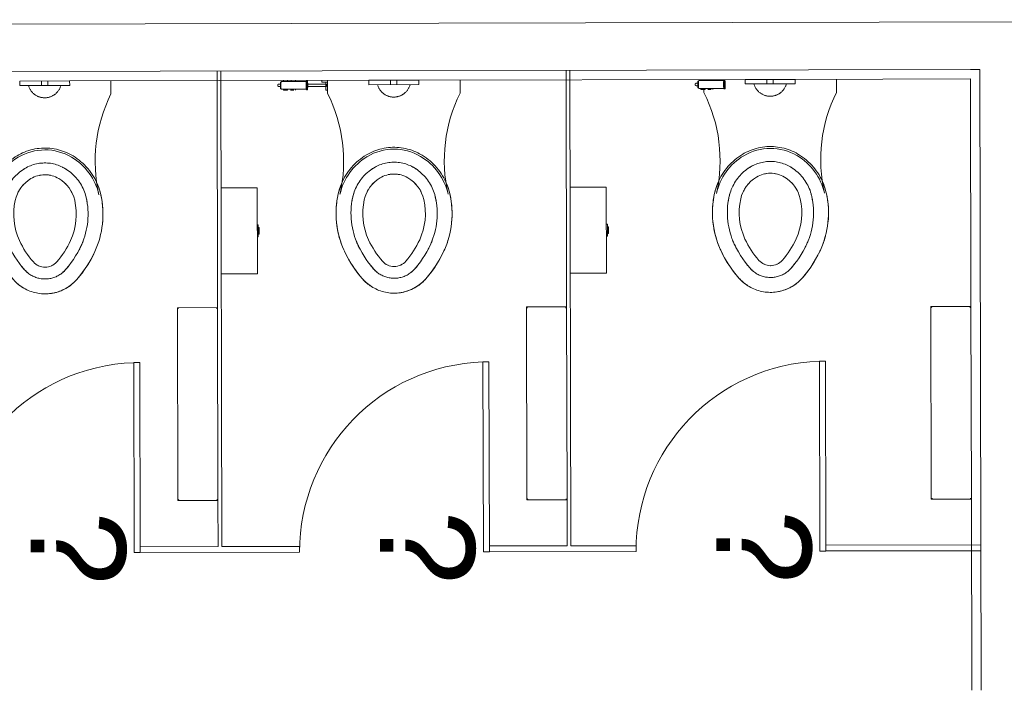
# Model space of a CAD drawing. Header units: millimetres. Extents: x 365044 to 878822, y -384447 to -241456.
# Tile 59 of 65: x 862195 to 865308, y -327222 to -325102. Entities that reach past the tile are written whole.
import ezdxf

# ---------------------------------------------------------------- set-up
doc = ezdxf.new("R2010")
doc.units = ezdxf.units.MM
for name, color, linetype, lineweight in [('A-DOOR-____-IDEN', 31, 'Continuous', 9), ('A-DOOR-____-MCUT', 31, 'Continuous', 18), ('A-DOOR-____-OTLN', 31, 'Continuous', 9), ('A-WALL-____-MCUT', 95, 'Continuous', 18), ('A-WALL-____-MCUT-1', 113, 'Continuous', 9), ('P-SANR-FIXT-OTLN', 6, 'Continuous', 9)]:
    doc.layers.add(name, color=color, linetype=linetype, lineweight=lineweight)
doc.styles.add('arial', font='arial.ttf')

# ---------------------------------------------------------------- blocks, each defined once
blk = doc.blocks.new('TMN2_Partition Wall Door - 600x2100 HPL Toilet Internal-13146693-Level 0 - ARRIVALS - T2 - ARRIVALS FORECOURT')
at = {"layer": 'A-DOOR-____-MCUT'}
for p, q in [((-300, 9.5), (-300, -591)), ((-281, 9.5), (-281, -591)), ((-300, -591), (-281, -591))]:
    blk.add_line(p, q, dxfattribs=at)
blk.add_arc((-300, 9), 600, 271.8147, 360, dxfattribs=at)
at = {"layer": 'A-DOOR-____-OTLN'}
blk.add_line((-300, 9.5), (-281, 9.5), dxfattribs=at)
blk = doc.blocks.new('TA02_TOILET PAPER DISPENSER - TA02-V17-Level 0 - ARRIVALS - T2 - ARRIVALS FORECOURT')
at = {"layer": 'P-SANR-FIXT-OTLN'}
for p, q in [((21665787.4, 29944472.5), (21665787.7, 29944359.7)), ((21666059.1, 29944360.3), (21666058.9, 29944473)), ((21665787.7, 29944359.7), (21665787.7, 29944358.2)), ((21666059.1, 29944358.7), (21665787.7, 29944358.2)), ((21665904.3, 29944358.4), (21665904.4, 29944355.2)), ((21665942.5, 29944355.3), (21665904.4, 29944355.2)), ((21665904.4, 29944355.2), (21665905, 29944355.2)), ((21665912.8, 29944355.2), (21665912.8, 29944352.1)), ((21665912.8, 29944352.1), (21665915.9, 29944352.1)), ((21665934, 29944352.1), (21665912.8, 29944352.1)), ((21665930.9, 29944352.1), (21665934, 29944352.1)), ((21665934, 29944352.1), (21665934, 29944355.3)), ((21665942.5, 29944355.3), (21665942.4, 29944358.5)), ((21666059.1, 29944358.7), (21666059.1, 29944360.3))]:
    blk.add_line(p, q, dxfattribs=at)
blk.add_ellipse((21665923.4, 29944355.3), major_axis=(19, 0), ratio=0.000001, start_param=0.795265, end_param=6.545025, dxfattribs=at)
blk = doc.blocks.new('TA15_HEALTH FAUCET - TA15_HEALTH FAUCET-15474484-Level 0 - ARRIVALS - T2 - ARRIVALS FORECOURT')
at = {"layer": 'P-SANR-FIXT-OTLN'}
for p, q in [((-106, -26.5), (-103.3, -26.5)), ((-103.3, -20), (-101.5, -20)), ((-103.3, -20), (-103.3, -41)), ((-21.3, -18), (-100.9, -18)), ((-94, -15), (-94, -18)), ((-81, -15), (-81, -18.1)), ((-69, -15), (-69, -18.2)), ((-56, -18), (-56, -15)), ((-18.3, -16.5), (-21.3, -16.5)), ((-103.3, -34.5), (-106, -34.5)), ((-101.5, -41), (-103.3, -41)), ((-100.9, -43), (-21.3, -43)), ((-94, -43), (-94, -46)), ((-81, -42.9), (-81, -46)), ((-69, -42.8), (-69, -46)), ((-56, -46), (-56, -43)), ((-21.3, -44.5), (-18.3, -44.5))]:
    blk.add_line(p, q, dxfattribs=at)
at = {"layer": 'P-SANR-FIXT-OTLN', "flags": 128}
for points in [[(-112.1, -30.5), (-112.1, -30.3), (-112, -30.2), (-112, -30), (-112, -29.9), (-112, -29.7), (-111.9, -29.6), (-111.9, -29.4), (-111.9, -29.2), (-111.8, -29.1), (-111.7, -29), (-111.7, -28.8), (-111.6, -28.7), (-111.5, -28.5), (-111.5, -28.4), (-111.4, -28.3), (-111.3, -28.1), (-111.2, -28), (-111.1, -27.9), (-111, -27.8), (-110.9, -27.6), (-110.7, -27.5), (-110.6, -27.4), (-110.5, -27.3), (-110.4, -27.2), (-110.2, -27.2), (-110.1, -27.1), (-110, -27), (-109.8, -26.9), (-109.7, -26.9), (-109.5, -26.8), (-109.4, -26.7), (-109.2, -26.7), (-109.1, -26.6), (-108.9, -26.6), (-108.8, -26.6), (-108.6, -26.6), (-108.4, -26.5), (-108.3, -26.5), (-108.1, -26.5), (-108.1, -26.5)], [(-108.1, -34.5), (-108.2, -34.5), (-108.4, -34.5), (-108.6, -34.4), (-108.7, -34.4), (-108.9, -34.4), (-109, -34.4), (-109.2, -34.3), (-109.3, -34.3), (-109.5, -34.2), (-109.6, -34.2), (-109.8, -34.1), (-109.9, -34), (-110.1, -34), (-110.2, -33.9), (-110.3, -33.8), (-110.5, -33.7), (-110.6, -33.6), (-110.7, -33.5), (-110.8, -33.4), (-110.9, -33.3), (-111, -33.2), (-111.1, -33), (-111.2, -32.9), (-111.3, -32.8), (-111.4, -32.6), (-111.5, -32.5), (-111.6, -32.4), (-111.7, -32.2), (-111.7, -32.1), (-111.8, -31.9), (-111.8, -31.8), (-111.9, -31.6), (-111.9, -31.5), (-112, -31.3), (-112, -31.2), (-112, -31), (-112, -30.9), (-112.1, -30.7), (-112.1, -30.5), (-112.1, -30.5)], [(-106, -26.5), (-106.7, -26.5), (-107.2, -26.5), (-107.7, -26.5), (-107.9, -26.5), (-108.1, -26.5), (-108.1, -26.5)], [(-108.1, -26.5), (-108, -26.5), (-107.8, -26.5), (-107.5, -26.5), (-107, -26.5), (-106.4, -26.5), (-105.6, -26.5), (-104.7, -26.5), (-103.7, -26.5)], [(-103.1, -34.5), (-104.2, -34.5), (-105.2, -34.5), (-106, -34.5), (-106.7, -34.5), (-107.2, -34.5), (-107.6, -34.5), (-107.9, -34.5), (-108.1, -34.5), (-108.1, -34.5)], [(-108.1, -34.5), (-108, -34.5), (-107.8, -34.5), (-107.5, -34.5), (-107, -34.5), (-106.4, -34.5), (-106, -34.5)]]:
    blk.add_lwpolyline(points, dxfattribs=at)
at = {"layer": 'P-SANR-FIXT-OTLN'}
for centre, major_axis, ratio, start_param, end_param in [((-100.9, -30.5), (0, 12.5), 0.087156, 0, 3.141593), ((-21.3, -30.5), (0, 14), 0.087156, 0, 3.141593), ((-21.3, -30.5), (0, 12.5), 0.087156, 0, 0.261799), ((-21.3, -30.5), (0, 14), 0.087156, 5.759587, 6.283185), ((-21.3, -30.5), (0, 12.5), 0.087156, 6.021386, 6.283185), ((-18.3, -30.5), (0, 14), 0.087156, 0, 3.141593), ((-18.3, -30.5), (0, 14), 0.087156, 3.141593, 6.283185), ((-75, -46), (-19, 0), 0.000001, 5.033678, 6.679122), ((-75, -46), (19, 0), 0.000001, 0.785398, 1.414195), ((-21.3, -30.5), (0, 12.5), 0.087156, 2.879793, 3.141593), ((-21.3, -30.5), (0, 14), 0.087156, 3.141593, 3.665191), ((-21.3, -30.5), (0, 12.5), 0.087156, 3.141593, 3.403392)]:
    blk.add_ellipse(centre, major_axis=major_axis, ratio=ratio, start_param=start_param, end_param=end_param, dxfattribs=at)
blk = doc.blocks.new('TA15_HEALTH FAUCET - TA15_HEALTH FAUCET-V20-Level 0 - ARRIVALS - T2 - ARRIVALS FORECOURT')
at = {"layer": 'P-SANR-FIXT-OTLN'}
for p, q in [((-106, -26.5), (-103.3, -26.5)), ((-103.3, -20), (-101.5, -20)), ((-103.3, -20), (-103.3, -41)), ((-21.3, -18), (-100.9, -18)), ((-94, -15), (-94, -18)), ((-81, -15), (-81, -18.1)), ((-69, -15), (-69, -18.2)), ((-56, -18), (-56, -15)), ((-18.3, -16.5), (-21.3, -16.5)), ((27.1, -15), (27.1, -21)), ((45.5, -21), (27.1, -21)), ((27.1, -21), (27.8, -21)), ((40.5, -21), (40.5, -46)), ((-103.3, -34.5), (-106, -34.5)), ((-101.5, -41), (-103.3, -41)), ((-100.9, -43), (-21.3, -43)), ((-94, -43), (-94, -46)), ((-81, -42.9), (-81, -46)), ((-69, -42.8), (-69, -46)), ((-56, -46), (-56, -43)), ((-21.3, -44.5), (-18.3, -44.5)), ((44.9, -46), (40.5, -46)), ((40.5, -46), (40.7, -46))]:
    blk.add_line(p, q, dxfattribs=at)
at = {"layer": 'P-SANR-FIXT-OTLN', "flags": 128}
for points in [[(-112.1, -30.5), (-112.1, -30.3), (-112, -30.2), (-112, -30), (-112, -29.9), (-112, -29.7), (-111.9, -29.6), (-111.9, -29.4), (-111.9, -29.2), (-111.8, -29.1), (-111.7, -29), (-111.7, -28.8), (-111.6, -28.7), (-111.5, -28.5), (-111.5, -28.4), (-111.4, -28.3), (-111.3, -28.1), (-111.2, -28), (-111.1, -27.9), (-111, -27.8), (-110.9, -27.6), (-110.7, -27.5), (-110.6, -27.4), (-110.5, -27.3), (-110.4, -27.2), (-110.2, -27.2), (-110.1, -27.1), (-110, -27), (-109.8, -26.9), (-109.7, -26.9), (-109.5, -26.8), (-109.4, -26.7), (-109.2, -26.7), (-109.1, -26.6), (-108.9, -26.6), (-108.8, -26.6), (-108.6, -26.6), (-108.4, -26.5), (-108.3, -26.5), (-108.1, -26.5), (-108.1, -26.5)], [(-108.1, -34.5), (-108.2, -34.5), (-108.4, -34.5), (-108.6, -34.4), (-108.7, -34.4), (-108.9, -34.4), (-109, -34.4), (-109.2, -34.3), (-109.3, -34.3), (-109.5, -34.2), (-109.6, -34.2), (-109.8, -34.1), (-109.9, -34), (-110.1, -34), (-110.2, -33.9), (-110.3, -33.8), (-110.5, -33.7), (-110.6, -33.6), (-110.7, -33.5), (-110.8, -33.4), (-110.9, -33.3), (-111, -33.2), (-111.1, -33), (-111.2, -32.9), (-111.3, -32.8), (-111.4, -32.6), (-111.5, -32.5), (-111.6, -32.4), (-111.7, -32.2), (-111.7, -32.1), (-111.8, -31.9), (-111.8, -31.8), (-111.9, -31.6), (-111.9, -31.5), (-112, -31.3), (-112, -31.2), (-112, -31), (-112, -30.9), (-112.1, -30.7), (-112.1, -30.5), (-112.1, -30.5)], [(-106, -26.5), (-106.7, -26.5), (-107.2, -26.5), (-107.7, -26.5), (-107.9, -26.5), (-108.1, -26.5), (-108.1, -26.5)], [(-108.1, -26.5), (-108, -26.5), (-107.8, -26.5), (-107.5, -26.5), (-107, -26.5), (-106.4, -26.5), (-105.6, -26.5), (-104.7, -26.5), (-103.7, -26.5)], [(-17.2, -26.5), (-16, -26.5), (-12.6, -26.5), (-9.1, -26.5), (-5.8, -26.5), (-2.4, -26.5), (1, -26.5), (4.3, -26.5), (7.5, -26.5), (10.7, -26.5), (13.9, -26.5), (17, -26.5), (20, -26.5), (23, -26.5), (25.9, -26.5), (28.7, -26.5), (31.5, -26.5), (34.1, -26.5), (36.7, -26.5), (39.2, -26.5), (40.8, -26.5)], [(41.6, -30.5), (41.7, -30.3), (41.7, -30.2), (41.7, -30), (41.7, -29.9), (41.7, -29.7), (41.8, -29.6), (41.8, -29.4), (41.9, -29.2), (41.9, -29.1), (42, -29), (42, -28.8), (42.1, -28.7), (42.2, -28.5), (42.3, -28.4), (42.3, -28.3), (42.4, -28.1), (42.5, -28), (42.6, -27.9), (42.7, -27.8), (42.9, -27.6), (43, -27.5), (43.1, -27.4), (43.2, -27.3), (43.3, -27.2), (43.5, -27.2), (43.6, -27.1), (43.8, -27), (43.9, -26.9), (44, -26.9), (44.2, -26.8), (44.3, -26.7), (44.5, -26.7), (44.6, -26.6), (44.8, -26.6), (45, -26.6), (45.1, -26.6), (45.3, -26.5), (45.4, -26.5)], [(45.5, -34.5), (45.3, -34.5), (45.2, -34.4), (45, -34.4), (44.8, -34.4), (44.7, -34.4), (44.5, -34.3), (44.4, -34.3), (44.2, -34.2), (44.1, -34.2), (43.9, -34.1), (43.8, -34), (43.7, -34), (43.5, -33.9), (43.4, -33.8), (43.3, -33.7), (43.1, -33.6), (43, -33.5), (42.9, -33.4), (42.8, -33.3), (42.7, -33.2), (42.6, -33), (42.5, -32.9), (42.4, -32.8), (42.3, -32.6), (42.2, -32.5), (42.1, -32.4), (42, -32.2), (42, -32.1), (41.9, -31.9), (41.9, -31.8), (41.8, -31.6), (41.8, -31.5), (41.7, -31.3), (41.7, -31.2), (41.7, -31), (41.7, -30.9), (41.7, -30.7), (41.6, -30.5), (41.6, -30.5)], [(-103.1, -34.5), (-104.2, -34.5), (-105.2, -34.5), (-106, -34.5), (-106.7, -34.5), (-107.2, -34.5), (-107.6, -34.5), (-107.9, -34.5), (-108.1, -34.5), (-108.1, -34.5)], [(-108.1, -34.5), (-108, -34.5), (-107.8, -34.5), (-107.5, -34.5), (-107, -34.5), (-106.4, -34.5), (-106, -34.5)], [(40.5, -34.5), (38.1, -34.5), (35.5, -34.5), (32.9, -34.5), (30.2, -34.5), (27.4, -34.5), (24.6, -34.5), (21.6, -34.5), (18.6, -34.5), (15.6, -34.5), (12.4, -34.5), (9.3, -34.5), (6, -34.5), (2.7, -34.5), (-0.6, -34.5), (-3.9, -34.5), (-7.3, -34.5), (-10.7, -34.5), (-14.1, -34.5), (-17.2, -34.5)]]:
    blk.add_lwpolyline(points, dxfattribs=at)
at = {"layer": 'P-SANR-FIXT-OTLN'}
for centre, major_axis, ratio, start_param, end_param in [((-100.9, -30.5), (0, 12.5), 0.087156, 0, 3.141593), ((-21.3, -30.5), (0, 14), 0.087156, 0, 3.141593), ((-21.3, -30.5), (0, 12.5), 0.087156, 0, 0.261799), ((-21.3, -30.5), (0, 14), 0.087156, 5.759587, 6.283185), ((-21.3, -30.5), (0, 12.5), 0.087156, 6.021386, 6.283185), ((-18.3, -30.5), (0, 14), 0.087156, 0, 3.141593), ((-18.3, -30.5), (0, 14), 0.087156, 3.141593, 6.283185), ((-75, -46), (-19, 0), 0.000001, 5.033678, 6.679122), ((-75, -46), (19, 0), 0.000001, 0.785398, 1.414195), ((-21.3, -30.5), (0, 12.5), 0.087156, 2.879793, 3.141593), ((-21.3, -30.5), (0, 14), 0.087156, 3.141593, 3.665191), ((-21.3, -30.5), (0, 12.5), 0.087156, 3.141593, 3.403392)]:
    blk.add_ellipse(centre, major_axis=major_axis, ratio=ratio, start_param=start_param, end_param=end_param, dxfattribs=at)
blk = doc.blocks.new('TA14_PURSE SHELF - TA14-4671989-Level 0 - ARRIVALS - T2 - ARRIVALS FORECOURT')
at = {"layer": 'P-SANR-FIXT-OTLN'}
for p, q in [((21656427.6, 29943343.2), (21655818, 29943342)), ((21655818, 29943342), (21655818.3, 29943215)), ((21656427.9, 29943216.2), (21656427.6, 29943343.2)), ((21655818.3, 29943215), (21656427.9, 29943216.2))]:
    blk.add_line(p, q, dxfattribs=at)
for points, knots in [([(21655821.2, 29943338.8), (21655820.9, 29943339.1), (21655820.5, 29943339.5), (21655820, 29943340), (21655819.7, 29943340.3), (21655819.5, 29943340.6), (21655819.2, 29943340.8), (21655819, 29943341), (21655818.8, 29943341.2), (21655818.7, 29943341.4), (21655818.5, 29943341.6), (21655818.3, 29943341.7), (21655818.1, 29943341.9), (21655818, 29943342), (21655818, 29943342)], [0, 0, 0, 0, 0.166667, 0.25, 0.333333, 0.375, 0.416667, 0.5, 0.541667, 0.583333, 0.666667, 0.75, 0.833333, 1, 1, 1, 1]), ([(21656424.5, 29943340.1), (21656424.8, 29943340.3), (21656425.2, 29943340.8), (21656425.7, 29943341.3), (21656426, 29943341.6), (21656426.2, 29943341.8), (21656426.5, 29943342.1), (21656426.7, 29943342.3), (21656426.9, 29943342.5), (21656427, 29943342.6), (21656427.2, 29943342.8), (21656427.4, 29943343), (21656427.6, 29943343.2), (21656427.6, 29943343.2), (21656427.6, 29943343.2)], [0, 0, 0, 0, 0.166667, 0.25, 0.333333, 0.375, 0.416667, 0.5, 0.541667, 0.583333, 0.666667, 0.75, 0.833333, 1, 1, 1, 1]), ([(21655821.5, 29943218.1), (21655821.2, 29943217.9), (21655820.8, 29943217.5), (21655820.3, 29943216.9), (21655819.9, 29943216.6), (21655819.7, 29943216.4), (21655819.5, 29943216.2), (21655819.3, 29943215.9), (21655819.1, 29943215.8), (21655818.9, 29943215.6), (21655818.7, 29943215.4), (21655818.5, 29943215.2), (21655818.4, 29943215), (21655818.3, 29943215), (21655818.3, 29943215)], [0, 0, 0, 0, 0.166667, 0.25, 0.333333, 0.375, 0.416667, 0.5, 0.541667, 0.583333, 0.666667, 0.75, 0.833333, 1, 1, 1, 1]), ([(21656427.9, 29943216.2), (21656427.9, 29943216.2), (21656427.9, 29943216.3), (21656427.7, 29943216.5), (21656427.5, 29943216.7), (21656427.3, 29943216.9), (21656427.1, 29943217), (21656426.9, 29943217.2), (21656426.7, 29943217.4), (21656426.5, 29943217.7), (21656426.3, 29943217.9), (21656425.9, 29943218.2), (21656425.4, 29943218.7), (21656425, 29943219.1), (21656424.7, 29943219.4)], [-1, -1, -1, -1, -0.833333, -0.75, -0.666667, -0.583333, -0.541667, -0.5, -0.416667, -0.375, -0.333333, -0.25, -0.166667, 0, 0, 0, 0])]:
    blk.add_open_spline(points, degree=3, knots=knots, dxfattribs=at)
blk = doc.blocks.new('WC - WC-V69-Level 0 - ARRIVALS - T2 - ARRIVALS FORECOURT')
at = {"layer": 'P-SANR-FIXT-OTLN'}
for p, q in [((209.5, -371.5), (209.5, -330.2)), ((-209.6, -361.2), (-209.6, -371.5))]:
    blk.add_line(p, q, dxfattribs=at)
at = {"layer": 'P-SANR-FIXT-OTLN', "flags": 128}
for points in [[(-51.2, -344.9), (-50.6, -347), (-49.8, -349), (-49.1, -350.9), (-48.2, -352.9), (-47.2, -354.8), (-46.2, -356.7), (-45.1, -358.5), (-44, -360.3), (-42.7, -362), (-41.4, -363.7), (-40, -365.3), (-38.6, -366.9), (-37.1, -368.4), (-35.6, -369.9), (-33.9, -371.3), (-32.3, -372.6), (-30.5, -373.8), (-28.8, -375), (-27, -376.1), (-25.1, -377.2), (-23.2, -378.1), (-21.3, -379), (-19.3, -379.8), (-17.3, -380.6), (-15.3, -381.2), (-13.2, -381.8), (-11.1, -382.3), (-9.1, -382.7), (-6.9, -383), (-4.8, -383.2), (-2.7, -383.4), (-0.6, -383.5), (1.6, -383.4), (3.7, -383.3), (5.8, -383.1), (7.9, -382.9), (10, -382.5), (12.1, -382.1), (14.2, -381.5), (16.2, -380.9), (18.2, -380.2), (20.2, -379.5), (22.2, -378.6), (24.1, -377.7), (26, -376.7), (27.8, -375.6), (29.6, -374.5), (31.3, -373.3), (33, -372), (34.7, -370.6), (36.3, -369.2), (37.8, -367.7), (39.3, -366.2), (40.7, -364.6), (42, -362.9), (43.3, -361.2), (44.5, -359.5), (45.6, -357.7), (46.7, -355.8), (47.7, -353.9), (48.6, -352), (49.4, -350), (50.2, -348), (50.9, -346), (51.3, -344.5)], [(87.2, -566.2), (81.2, -562.8), (75.1, -559.7), (69, -556.8), (62.7, -554.2), (56.3, -551.8), (49.8, -549.7), (43.2, -547.8), (36.6, -546.2), (29.9, -544.9), (23.1, -543.9), (16.3, -543.1), (9.5, -542.5), (2.7, -542.3), (-4.1, -542.3), (-10.9, -542.6), (-17.7, -543.2), (-24.5, -544.1), (-31.2, -545.2), (-37.9, -546.6), (-44.6, -548.2), (-51.1, -550.1), (-57.6, -552.3), (-64, -554.7), (-70.2, -557.4), (-76.4, -560.3), (-82.4, -563.5), (-87.2, -566.2)], [(-87.2, -566.2), (-93.7, -570.3), (-100, -574.6), (-106.2, -579.1), (-112.2, -583.9), (-118, -589), (-123.6, -594.3), (-129, -599.8), (-134.1, -605.5), (-139.1, -611.4), (-143.7, -617.4), (-148.2, -623.7), (-152.3, -630.2), (-156.3, -636.8), (-159.9, -643.5), (-163.3, -650.4), (-166.4, -657.5), (-169.2, -664.6), (-171.7, -671.9), (-174, -679.2), (-175.9, -686.7), (-176.5, -689.1)], [(-63.1, -606.7), (-58.8, -604.3), (-54.4, -602), (-49.9, -599.9), (-45.4, -598), (-40.7, -596.3), (-36, -594.7), (-31.3, -593.4), (-26.5, -592.2), (-21.6, -591.3), (-16.7, -590.5), (-11.8, -589.9), (-6.9, -589.6), (-2, -589.4), (3, -589.4), (7.9, -589.6), (12.8, -590), (17.8, -590.6), (22.6, -591.5), (27.5, -592.5), (32.3, -593.6), (37, -595), (41.7, -596.6), (46.3, -598.4), (50.9, -600.3), (55.3, -602.4), (59.7, -604.7), (63.1, -606.7)], [(176.5, -689.1), (174.6, -681.7), (172.5, -674.3), (170.1, -667), (167.3, -659.8), (164.3, -652.8), (161.1, -645.8), (157.5, -639), (153.7, -632.3), (149.6, -625.8), (145.2, -619.5), (140.6, -613.3), (135.8, -607.4), (130.7, -601.6), (125.4, -596), (119.9, -590.7), (114.1, -585.6), (108.2, -580.7), (102.1, -576.1), (95.8, -571.7), (89.3, -567.5), (87.2, -566.2)], [(-130.5, -699.5), (-129.2, -693.9), (-127.5, -688.3), (-125.7, -682.8), (-123.7, -677.4), (-121.4, -672), (-118.9, -666.8), (-116.2, -661.6), (-113.3, -656.6), (-110.2, -651.7), (-107, -646.9), (-103.5, -642.3), (-99.8, -637.8), (-96, -633.4), (-92, -629.2), (-87.8, -625.2), (-83.5, -621.3), (-79, -617.6), (-74.4, -614.1), (-69.6, -610.8), (-64.7, -607.7), (-63.1, -606.7)], [(63.1, -606.7), (68, -609.8), (72.8, -613), (77.5, -616.5), (82, -620.1), (86.4, -623.9), (90.6, -627.9), (94.7, -632), (98.6, -636.3), (102.3, -640.8), (105.8, -645.4), (109.2, -650.1), (112.3, -655), (115.3, -660), (118, -665.1), (120.6, -670.3), (122.9, -675.6), (125.1, -681), (127, -686.5), (128.6, -692), (130.1, -697.6), (130.5, -699.5)], [(-176.5, -689.1), (-178.7, -700.2), (-180.6, -711.4), (-181.9, -722.7), (-182.9, -734), (-183.3, -745.3), (-183.4, -756.6), (-182.9, -768), (-182, -779.3), (-180.7, -790.5), (-178.9, -801.7), (-176.7, -812.8), (-174, -823.8), (-170.9, -834.7), (-167.3, -845.5), (-163.4, -856.1), (-159, -866.5), (-157.5, -869.9)], [(-114.7, -850.2), (-118.5, -841.5), (-121.9, -832.7), (-125, -823.8), (-127.7, -814.7), (-130, -805.6), (-132, -796.3), (-133.6, -787), (-134.9, -777.7), (-135.7, -768.3), (-136.2, -758.8), (-136.3, -749.4), (-136, -739.9), (-135.4, -730.5), (-134.4, -721.1), (-133, -711.8), (-131.2, -702.5), (-130.5, -699.5)], [(130.5, -699.5), (132.4, -708.8), (134, -718.1), (135.1, -727.5), (135.9, -736.9), (136.3, -746.3), (136.3, -755.8), (135.9, -765.2), (135.2, -774.6), (134.1, -784), (132.6, -793.4), (130.7, -802.6), (128.5, -811.8), (125.9, -820.9), (122.9, -829.9), (119.6, -838.7), (116, -847.4), (114.7, -850.2)], [(157.5, -869.9), (162, -859.5), (166.1, -848.9), (169.8, -838.2), (173, -827.4), (175.9, -816.4), (178.2, -805.3), (180.2, -794.1), (181.7, -782.9), (182.7, -771.6), (183.3, -760.3), (183.4, -749), (183.1, -737.6), (182.3, -726.3), (181.1, -715.1), (179.4, -703.8), (177.2, -692.7), (176.5, -689.1)], [(-157.5, -869.9), (-151.1, -883), (-144.3, -895.8), (-136.9, -908.3), (-129, -920.6), (-120.7, -932.5), (-111.9, -944.1), (-102.6, -955.3), (-100.3, -957.9)], [(-64.9, -926.8), (-73.1, -917.1), (-80.9, -907.2), (-88.2, -896.8), (-95.2, -886.3), (-101.7, -875.4), (-107.8, -864.3), (-113.4, -853), (-114.7, -850.2)], [(114.7, -850.2), (109.2, -861.6), (103.2, -872.8), (96.8, -883.7), (89.9, -894.3), (82.7, -904.7), (75, -914.8), (66.9, -924.5), (64.9, -926.8)], [(100.3, -957.9), (109.7, -946.8), (118.6, -935.3), (127.1, -923.5), (135.1, -911.3), (142.5, -898.8), (149.5, -886.1), (156, -873), (157.5, -869.9)], [(64.9, -926.8), (62.6, -929.4), (60.2, -931.8), (57.6, -934.2), (55, -936.4), (52.3, -938.6), (49.5, -940.6), (46.6, -942.6), (43.7, -944.4), (40.7, -946), (37.6, -947.6), (34.5, -949.1), (31.3, -950.4), (28, -951.6), (24.7, -952.6), (21.4, -953.5), (18, -954.3), (14.6, -955), (11.2, -955.5), (7.8, -955.9), (4.3, -956.1), (0.9, -956.2), (-2.6, -956.2), (-6, -956), (-9.5, -955.7), (-12.9, -955.2), (-16.3, -954.7), (-19.7, -953.9), (-23.1, -953.1), (-26.4, -952.1), (-29.6, -951), (-32.9, -949.7), (-36, -948.4), (-39.1, -946.8), (-42.2, -945.2), (-45.2, -943.5), (-48.1, -941.6), (-50.9, -939.6), (-53.7, -937.5), (-56.3, -935.3), (-58.9, -933), (-61.4, -930.6), (-63.8, -928.1), (-64.9, -926.8)], [(-100.3, -957.9), (-96.7, -961.8), (-92.9, -965.6), (-89, -969.3), (-85, -972.8), (-80.8, -976.1), (-76.5, -979.2), (-72.1, -982.2), (-67.5, -985), (-62.8, -987.6), (-58.1, -990), (-53.2, -992.2), (-48.3, -994.3), (-43.3, -996.1), (-38.2, -997.7), (-33, -999.1), (-27.8, -1000.4), (-22.6, -1001.4), (-17.3, -1002.2), (-12, -1002.8), (-6.7, -1003.1), (-1.3, -1003.3), (4, -1003.2), (9.3, -1003), (14.7, -1002.5), (19.9, -1001.8), (25.2, -1000.9), (30.4, -999.8), (35.6, -998.5), (40.7, -996.9), (45.8, -995.2), (50.8, -993.3), (55.7, -991.1), (60.5, -988.8), (65.2, -986.3), (69.8, -983.6), (74.3, -980.7), (78.7, -977.7), (82.9, -974.4), (87, -971), (91, -967.5), (94.8, -963.8), (98.5, -959.9), (100.3, -957.9)]]:
    blk.add_lwpolyline(points, dxfattribs=at)
at = {"layer": 'P-SANR-FIXT-OTLN'}
for centre, radius, start, end in [((-637.5, -585.2), 478.4, 347.296, 26.5385), ((0, -330.2), 53.3, 287.5725, 308.5714), ((637.5, -585.2), 478.4, 153.4615, 192.704), ((0, -330.2), 53.3, 245.9971, 257.1429), ((0, -713), 164.9, 59.296, 120.704), ((10.9, -731.4), 186.4, 120.704, 167.296), ((-10.9, -731.4), 186.4, 12.704, 59.296), ((10.9, -731.4), 145, 120.704, 124.9292), ((0, -713), 123.6, 116.5833, 120.704), ((0, -713), 123.6, 59.296, 63.4167), ((-10.9, -731.4), 145, 55.0708, 59.296), ((10.9, -731.4), 107.7, 120.704, 167.296), ((0, -713), 86.3, 90.294, 120.704), ((0, -713), 86.3, 98.8864, 102.2659), ((0, -713), 86.3, 59.296, 90), ((0, -713), 86.3, 77.7341, 81.1136), ((-10.9, -731.4), 107.7, 12.704, 59.296), ((10.9, -731.4), 192.1, 157.1743, 167.296), ((10.9, -731.4), 107.7, 149.1868, 153.3077), ((10.9, -731.4), 107.7, 134.7539, 138.8132), ((-10.9, -731.4), 107.7, 41.1868, 45.3077), ((-10.9, -731.4), 107.7, 26.7539, 30.8132), ((-10.9, -731.4), 192.1, 12.704, 22.8257), ((99.9, -751.5), 283.4, 167.296, 176.648), ((99.9, -751.5), 236.3, 167.296, 170.6104), ((10.9, -731.4), 145, 163.0708, 167.296), ((99.9, -751.5), 198.9, 167.296, 204.704), ((99.9, -751.5), 198.9, 167.296, 204.704), ((-99.9, -751.5), 198.9, 335.296, 12.704), ((-99.9, -751.5), 198.9, 335.296, 12.704), ((-10.9, -731.4), 145, 12.704, 16.9292), ((-99.9, -751.5), 236.3, 9.3896, 12.704), ((-99.9, -751.5), 283.4, 354, 12.704), ((99.9, -751.5), 283.4, 186, 204.704), ((99.9, -751.5), 236.3, 201.3896, 204.704), ((172.9, -717.9), 279.3, 204.704, 221.296), ((172.9, -717.9), 279.3, 204.704, 221.296), ((-172.9, -717.9), 279.3, 318.704, 335.296), ((-172.9, -717.9), 279.3, 318.704, 335.296), ((-99.9, -751.5), 236.3, 335.296, 338.6104), ((-99.9, -751.5), 283.4, 335.296, 344.648), ((172.9, -717.9), 363.7, 204.704, 221.296), ((172.9, -717.9), 316.6, 204.704, 207.5686), ((-172.9, -717.9), 363.7, 318.704, 335.296), ((-172.9, -717.9), 316.6, 332.4314, 335.296), ((0, -869.8), 49.1, 221.296, 318.704), ((172.9, -717.9), 316.6, 218.4314, 221.296), ((0, -869.8), 86.4, 221.296, 231.0368), ((0, -869.8), 49.1, 243.5812, 246.9492), ((0, -869.8), 49.1, 268.0397, 271.9603), ((0, -869.8), 49.1, 293.2139, 296.4188), ((0, -869.8), 86.4, 308.9632, 318.704), ((-172.9, -717.9), 316.6, 318.704, 321.5686), ((0, -869.8), 133.5, 221.296, 237.5306), ((0, -869.8), 133.5, 270, 318.704)]:
    blk.add_arc(centre, radius, start, end, dxfattribs=at)
blk = doc.blocks.new('WC - WC-V70-Level 0 - ARRIVALS - T2 - ARRIVALS FORECOURT')
at = {"layer": 'P-SANR-FIXT-OTLN'}
for p, q in [((-209.6, -330.2), (-209.6, -371.5)), ((209.5, -371.5), (209.5, -330.2))]:
    blk.add_line(p, q, dxfattribs=at)
at = {"layer": 'P-SANR-FIXT-OTLN', "flags": 128}
for points in [[(-51.2, -344.9), (-50.6, -347), (-49.8, -349), (-49.1, -350.9), (-48.2, -352.9), (-47.2, -354.8), (-46.2, -356.7), (-45.1, -358.5), (-44, -360.3), (-42.7, -362), (-41.4, -363.7), (-40, -365.3), (-38.6, -366.9), (-37.1, -368.4), (-35.6, -369.9), (-33.9, -371.3), (-32.3, -372.6), (-30.5, -373.8), (-28.8, -375), (-27, -376.1), (-25.1, -377.2), (-23.2, -378.1), (-21.3, -379), (-19.3, -379.8), (-17.3, -380.6), (-15.3, -381.2), (-13.2, -381.8), (-11.1, -382.3), (-9.1, -382.7), (-6.9, -383), (-4.8, -383.2), (-2.7, -383.4), (-0.6, -383.5), (1.6, -383.4), (3.7, -383.3), (5.8, -383.1), (7.9, -382.9), (10, -382.5), (12.1, -382.1), (14.2, -381.5), (16.2, -380.9), (18.2, -380.2), (20.2, -379.5), (22.2, -378.6), (24.1, -377.7), (26, -376.7), (27.8, -375.6), (29.6, -374.5), (31.3, -373.3), (33, -372), (34.7, -370.6), (36.3, -369.2), (37.8, -367.7), (39.3, -366.2), (40.7, -364.6), (42, -362.9), (43.3, -361.2), (44.5, -359.5), (45.6, -357.7), (46.7, -355.8), (47.7, -353.9), (48.6, -352), (49.4, -350), (50.2, -348), (50.9, -346), (51.3, -344.5)], [(87.2, -566.2), (81.2, -562.8), (75.1, -559.7), (69, -556.8), (62.7, -554.2), (56.3, -551.8), (49.8, -549.7), (43.2, -547.8), (36.6, -546.2), (29.9, -544.9), (23.1, -543.9), (16.3, -543.1), (9.5, -542.5), (2.7, -542.3), (-4.1, -542.3), (-10.9, -542.6), (-17.7, -543.2), (-24.5, -544.1), (-31.2, -545.2), (-37.9, -546.6), (-44.6, -548.2), (-51.1, -550.1), (-57.6, -552.3), (-64, -554.7), (-70.2, -557.4), (-76.4, -560.3), (-82.4, -563.5), (-87.2, -566.2)], [(-87.2, -566.2), (-93.7, -570.3), (-100, -574.6), (-106.2, -579.1), (-112.2, -583.9), (-118, -589), (-123.6, -594.3), (-129, -599.8), (-134.1, -605.5), (-139.1, -611.4), (-143.7, -617.4), (-148.2, -623.7), (-152.3, -630.2), (-156.3, -636.8), (-159.9, -643.5), (-163.3, -650.4), (-166.4, -657.5), (-169.2, -664.6), (-171.7, -671.9), (-174, -679.2), (-175.9, -686.7), (-176.5, -689.1)], [(-63.1, -606.7), (-58.8, -604.3), (-54.4, -602), (-49.9, -599.9), (-45.4, -598), (-40.7, -596.3), (-36, -594.7), (-31.3, -593.4), (-26.5, -592.2), (-21.6, -591.3), (-16.7, -590.5), (-11.8, -589.9), (-6.9, -589.6), (-2, -589.4), (3, -589.4), (7.9, -589.6), (12.8, -590), (17.8, -590.6), (22.6, -591.5), (27.5, -592.5), (32.3, -593.6), (37, -595), (41.7, -596.6), (46.3, -598.4), (50.9, -600.3), (55.3, -602.4), (59.7, -604.7), (63.1, -606.7)], [(176.5, -689.1), (174.6, -681.7), (172.5, -674.3), (170.1, -667), (167.3, -659.8), (164.3, -652.8), (161.1, -645.8), (157.5, -639), (153.7, -632.3), (149.6, -625.8), (145.2, -619.5), (140.6, -613.3), (135.8, -607.4), (130.7, -601.6), (125.4, -596), (119.9, -590.7), (114.1, -585.6), (108.2, -580.7), (102.1, -576.1), (95.8, -571.7), (89.3, -567.5), (87.2, -566.2)], [(-130.5, -699.5), (-129.2, -693.9), (-127.5, -688.3), (-125.7, -682.8), (-123.7, -677.4), (-121.4, -672), (-118.9, -666.8), (-116.2, -661.6), (-113.3, -656.6), (-110.2, -651.7), (-107, -646.9), (-103.5, -642.3), (-99.8, -637.8), (-96, -633.4), (-92, -629.2), (-87.8, -625.2), (-83.5, -621.3), (-79, -617.6), (-74.4, -614.1), (-69.6, -610.8), (-64.7, -607.7), (-63.1, -606.7)], [(63.1, -606.7), (68, -609.8), (72.8, -613), (77.5, -616.5), (82, -620.1), (86.4, -623.9), (90.6, -627.9), (94.7, -632), (98.6, -636.3), (102.3, -640.8), (105.8, -645.4), (109.2, -650.1), (112.3, -655), (115.3, -660), (118, -665.1), (120.6, -670.3), (122.9, -675.6), (125.1, -681), (127, -686.5), (128.6, -692), (130.1, -697.6), (130.5, -699.5)], [(-176.5, -689.1), (-178.7, -700.2), (-180.6, -711.4), (-181.9, -722.7), (-182.9, -734), (-183.3, -745.3), (-183.4, -756.6), (-182.9, -768), (-182, -779.3), (-180.7, -790.5), (-178.9, -801.7), (-176.7, -812.8), (-174, -823.8), (-170.9, -834.7), (-167.3, -845.5), (-163.4, -856.1), (-159, -866.5), (-157.5, -869.9)], [(-114.7, -850.2), (-118.5, -841.5), (-121.9, -832.7), (-125, -823.8), (-127.7, -814.7), (-130, -805.6), (-132, -796.3), (-133.6, -787), (-134.9, -777.7), (-135.7, -768.3), (-136.2, -758.8), (-136.3, -749.4), (-136, -739.9), (-135.4, -730.5), (-134.4, -721.1), (-133, -711.8), (-131.2, -702.5), (-130.5, -699.5)], [(130.5, -699.5), (132.4, -708.8), (134, -718.1), (135.1, -727.5), (135.9, -736.9), (136.3, -746.3), (136.3, -755.8), (135.9, -765.2), (135.2, -774.6), (134.1, -784), (132.6, -793.4), (130.7, -802.6), (128.5, -811.8), (125.9, -820.9), (122.9, -829.9), (119.6, -838.7), (116, -847.4), (114.7, -850.2)], [(157.5, -869.9), (162, -859.5), (166.1, -848.9), (169.8, -838.2), (173, -827.4), (175.9, -816.4), (178.2, -805.3), (180.2, -794.1), (181.7, -782.9), (182.7, -771.6), (183.3, -760.3), (183.4, -749), (183.1, -737.6), (182.3, -726.3), (181.1, -715.1), (179.4, -703.8), (177.2, -692.7), (176.5, -689.1)], [(-157.5, -869.9), (-151.1, -883), (-144.3, -895.8), (-136.9, -908.3), (-129, -920.6), (-120.7, -932.5), (-111.9, -944.1), (-102.6, -955.3), (-100.3, -957.9)], [(-64.9, -926.8), (-73.1, -917.1), (-80.9, -907.2), (-88.2, -896.8), (-95.2, -886.3), (-101.7, -875.4), (-107.8, -864.3), (-113.4, -853), (-114.7, -850.2)], [(114.7, -850.2), (109.2, -861.6), (103.2, -872.8), (96.8, -883.7), (89.9, -894.3), (82.7, -904.7), (75, -914.8), (66.9, -924.5), (64.9, -926.8)], [(100.3, -957.9), (109.7, -946.8), (118.6, -935.3), (127.1, -923.5), (135.1, -911.3), (142.5, -898.8), (149.5, -886.1), (156, -873), (157.5, -869.9)], [(64.9, -926.8), (62.6, -929.4), (60.2, -931.8), (57.6, -934.2), (55, -936.4), (52.3, -938.6), (49.5, -940.6), (46.6, -942.6), (43.7, -944.4), (40.7, -946), (37.6, -947.6), (34.5, -949.1), (31.3, -950.4), (28, -951.6), (24.7, -952.6), (21.4, -953.5), (18, -954.3), (14.6, -955), (11.2, -955.5), (7.8, -955.9), (4.3, -956.1), (0.9, -956.2), (-2.6, -956.2), (-6, -956), (-9.5, -955.7), (-12.9, -955.2), (-16.3, -954.7), (-19.7, -953.9), (-23.1, -953.1), (-26.4, -952.1), (-29.6, -951), (-32.9, -949.7), (-36, -948.4), (-39.1, -946.8), (-42.2, -945.2), (-45.2, -943.5), (-48.1, -941.6), (-50.9, -939.6), (-53.7, -937.5), (-56.3, -935.3), (-58.9, -933), (-61.4, -930.6), (-63.8, -928.1), (-64.9, -926.8)], [(-100.3, -957.9), (-96.7, -961.8), (-92.9, -965.6), (-89, -969.3), (-85, -972.8), (-80.8, -976.1), (-76.5, -979.2), (-72.1, -982.2), (-67.5, -985), (-62.8, -987.6), (-58.1, -990), (-53.2, -992.2), (-48.3, -994.3), (-43.3, -996.1), (-38.2, -997.7), (-33, -999.1), (-27.8, -1000.4), (-22.6, -1001.4), (-17.3, -1002.2), (-12, -1002.8), (-6.7, -1003.1), (-1.3, -1003.3), (4, -1003.2), (9.3, -1003), (14.7, -1002.5), (19.9, -1001.8), (25.2, -1000.9), (30.4, -999.8), (35.6, -998.5), (40.7, -996.9), (45.8, -995.2), (50.8, -993.3), (55.7, -991.1), (60.5, -988.8), (65.2, -986.3), (69.8, -983.6), (74.3, -980.7), (78.7, -977.7), (82.9, -974.4), (87, -971), (91, -967.5), (94.8, -963.8), (98.5, -959.9), (100.3, -957.9)]]:
    blk.add_lwpolyline(points, dxfattribs=at)
at = {"layer": 'P-SANR-FIXT-OTLN'}
for centre, radius, start, end in [((-637.5, -585.2), 478.4, 347.296, 26.5385), ((0, -330.2), 53.3, 287.5725, 308.5714), ((637.5, -585.2), 478.4, 153.4615, 192.704), ((0, -330.2), 53.3, 245.9971, 257.1429), ((0, -713), 164.9, 59.296, 120.704), ((10.9, -731.4), 186.4, 120.704, 167.296), ((-10.9, -731.4), 186.4, 12.704, 59.296), ((10.9, -731.4), 145, 120.704, 124.9292), ((0, -713), 123.6, 116.5833, 120.704), ((0, -713), 123.6, 59.296, 63.4167), ((-10.9, -731.4), 145, 55.0708, 59.296), ((10.9, -731.4), 107.7, 120.704, 167.296), ((0, -713), 86.3, 90.294, 120.704), ((0, -713), 86.3, 98.8864, 102.2659), ((0, -713), 86.3, 59.296, 90), ((0, -713), 86.3, 77.7341, 81.1136), ((-10.9, -731.4), 107.7, 12.704, 59.296), ((10.9, -731.4), 192.1, 157.1743, 167.296), ((10.9, -731.4), 107.7, 149.1868, 153.3077), ((10.9, -731.4), 107.7, 134.7539, 138.8132), ((-10.9, -731.4), 107.7, 41.1868, 45.3077), ((-10.9, -731.4), 107.7, 26.7539, 30.8132), ((-10.9, -731.4), 192.1, 12.704, 22.8257), ((99.9, -751.5), 283.4, 167.296, 176.648), ((99.9, -751.5), 236.3, 167.296, 170.6104), ((10.9, -731.4), 145, 163.0708, 167.296), ((99.9, -751.5), 198.9, 167.296, 204.704), ((99.9, -751.5), 198.9, 167.296, 204.704), ((-99.9, -751.5), 198.9, 335.296, 12.704), ((-99.9, -751.5), 198.9, 335.296, 12.704), ((-10.9, -731.4), 145, 12.704, 16.9292), ((-99.9, -751.5), 236.3, 9.3896, 12.704), ((-99.9, -751.5), 283.4, 354, 12.704), ((99.9, -751.5), 283.4, 186, 204.704), ((99.9, -751.5), 236.3, 201.3896, 204.704), ((172.9, -717.9), 279.3, 204.704, 221.296), ((172.9, -717.9), 279.3, 204.704, 221.296), ((-172.9, -717.9), 279.3, 318.704, 335.296), ((-172.9, -717.9), 279.3, 318.704, 335.296), ((-99.9, -751.5), 236.3, 335.296, 338.6104), ((-99.9, -751.5), 283.4, 335.296, 344.648), ((172.9, -717.9), 363.7, 204.704, 221.296), ((172.9, -717.9), 316.6, 204.704, 207.5686), ((-172.9, -717.9), 363.7, 318.704, 335.296), ((-172.9, -717.9), 316.6, 332.4314, 335.296), ((0, -869.8), 49.1, 221.296, 318.704), ((172.9, -717.9), 316.6, 218.4314, 221.296), ((0, -869.8), 86.4, 221.296, 231.0368), ((0, -869.8), 49.1, 243.5812, 246.9492), ((0, -869.8), 49.1, 268.0397, 271.9603), ((0, -869.8), 49.1, 293.2139, 296.4188), ((0, -869.8), 86.4, 308.9632, 318.704), ((-172.9, -717.9), 316.6, 318.704, 321.5686), ((0, -869.8), 133.5, 221.296, 237.5306), ((0, -869.8), 133.5, 270, 318.704)]:
    blk.add_arc(centre, radius, start, end, dxfattribs=at)
blk = doc.blocks.new('ARCH-FLMR-001 - B-35903-12891490-Level 0 - ARRIVALS - T2 - ARRIVALS FORECOURT')
at = {"layer": 'P-SANR-FIXT-OTLN'}
for p, q in [((21661207.5, 29948817.8), (21661193.2, 29948817.7)), ((21661193.6, 29948659.7), (21661193.2, 29948817.7)), ((21661207.5, 29948817.8), (21661207.9, 29948659.8)), ((21661207.7, 29948748.5), (21661193.4, 29948748.5)), ((21661193.4, 29948728.5), (21661207.7, 29948728.5)), ((21661193.6, 29948659.7), (21661207.9, 29948659.8))]:
    blk.add_line(p, q, dxfattribs=at)

msp = doc.modelspace()

# ---------------------------------------------------------------- linework, layer by layer
at = {"layer": 'A-WALL-____-MCUT'}
for p, q in [((868770.9, -325102.3), (859120.1, -325122.5)), ((862818.7, -325264.7), (862820.3, -326012.4)), ((862833.9, -326767.7), (862830.7, -325264.7)), ((863922.7, -325262.4), (863924.3, -326010.1)), ((863937.9, -326765.4), (863934.7, -325262.4)), ((865201.3, -325259.7), (865231.3, -325259.7)), ((865231.3, -325259.7), (865235.4, -327222)), ((862352.7, -325295.7), (863298.7, -325293.7)), ((863456.7, -325293.4), (864489.1, -325291.2)), ((864647.1, -325290.9), (865201.4, -325289.7)), ((865201.4, -325289.7), (865202.9, -326008.4)), ((865204.2, -326618), (865205.4, -327222.1)), ((862821.6, -326622), (862821.9, -326767.7)), ((863925.6, -326619.7), (863925.9, -326765.4)), ((862821.9, -326767.7), (862575.9, -326768.2)), ((862575.9, -326768.2), (862575.9, -326786.2)), ((863079.9, -326767.2), (862833.9, -326767.7)), ((863079.9, -326785.2), (863079.9, -326767.2)), ((863925.9, -326765.4), (863679.9, -326765.9)), ((863679.9, -326765.9), (863679.9, -326783.9)), ((864143.9, -326764.9), (863937.9, -326765.4)), ((864143.9, -326782.9), (864143.9, -326764.9)), ((865234.5, -326762.7), (864743.9, -326763.7)), ((864743.9, -326763.7), (864743.9, -326781.7)), ((862575.9, -326786.2), (863079.9, -326785.2)), ((863679.9, -326783.9), (864143.9, -326782.9)), ((864743.9, -326781.7), (865234.5, -326780.7))]:
    msp.add_line(p, q, dxfattribs=at)
at = {"layer": 'A-WALL-____-MCUT-1'}
msp.add_line((861714.7, -325267), (865201.3, -325259.7), dxfattribs=at)

# ---------------------------------------------------------------- block references
at = {"layer": 'A-DOOR-____-OTLN', "rotation": 180.1200000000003}
for p in [(864443.9, -326773.3), (862275.9, -326777.9), (863379.9, -326775.5)]:
    msp.add_blockref('TMN2_Partition Wall Door - 600x2100 HPL Toilet Internal-13146693-Level 0 - ARRIVALS - T2 - ARRIVALS FORECOURT', p, dxfattribs=at)
at = {"layer": 'P-SANR-FIXT-OTLN'}
for name, p, rotation in [('WC - WC-V70-Level 0 - ARRIVALS - T2 - ARRIVALS FORECOURT', (862273.1, -324965.7), 0.1200000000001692), ('ARCH-FLMR-001 - B-35903-12891490-Level 0 - ARRIVALS - T2 - ARRIVALS FORECOURT', (-29086465, 21335897.5), 270), ('TA15_HEALTH FAUCET - TA15_HEALTH FAUCET-V20-Level 0 - ARRIVALS - T2 - ARRIVALS FORECOURT', (863122.7, -325279.1), 0.1200000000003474), ('WC - WC-V70-Level 0 - ARRIVALS - T2 - ARRIVALS FORECOURT', (863377.1, -324963.4), 0.1200000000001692), ('ARCH-FLMR-001 - B-35903-12891490-Level 0 - ARRIVALS - T2 - ARRIVALS FORECOURT', (-29085361, 21335899.9), 270), ('TA15_HEALTH FAUCET - TA15_HEALTH FAUCET-15474484-Level 0 - ARRIVALS - T2 - ARRIVALS FORECOURT', (864442.9, -325276.3), 0.1200000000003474), ('WC - WC-V69-Level 0 - ARRIVALS - T2 - ARRIVALS FORECOURT', (864567.4, -324960.9), 0.1200000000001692), ('ARCH-FLMR-001 - B-35903-12891490-Level 0 - ARRIVALS - T2 - ARRIVALS FORECOURT', (-29084170.7, 21335902.4), 270), ('TA02_TOILET PAPER DISPENSER - TA02-V17-Level 0 - ARRIVALS - T2 - ARRIVALS FORECOURT', (30807304.5, -21991693.1), 89.99999999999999), ('TA02_TOILET PAPER DISPENSER - TA02-V17-Level 0 - ARRIVALS - T2 - ARRIVALS FORECOURT', (30808408.5, -21991690.8), 89.99999999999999), ('TA14_PURSE SHELF - TA14-4671989-Level 0 - ARRIVALS - T2 - ARRIVALS FORECOURT', (30806036.5, -21982440.3), 89.99999999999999), ('TA14_PURSE SHELF - TA14-4671989-Level 0 - ARRIVALS - T2 - ARRIVALS FORECOURT', (30807140.5, -21982438), 89.99999999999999), ('TA14_PURSE SHELF - TA14-4671989-Level 0 - ARRIVALS - T2 - ARRIVALS FORECOURT', (30808419.1, -21982436.3), 89.99999999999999)]:
    msp.add_blockref(name, p, dxfattribs=dict(at, rotation=rotation))

# ---------------------------------------------------------------- texts
at = {"layer": 'A-DOOR-____-IDEN', "char_height": 300, "width": 288.607, "attachment_point": 1, "rotation": 270.12, "style": 'arial'}
for insert in [(862529.6, -326656), (863633.6, -326653.6), (864697.6, -326651.4)]:
    msp.add_mtext('?', dxfattribs=dict(at, insert=insert))

doc.saveas('drawing.dxf')
